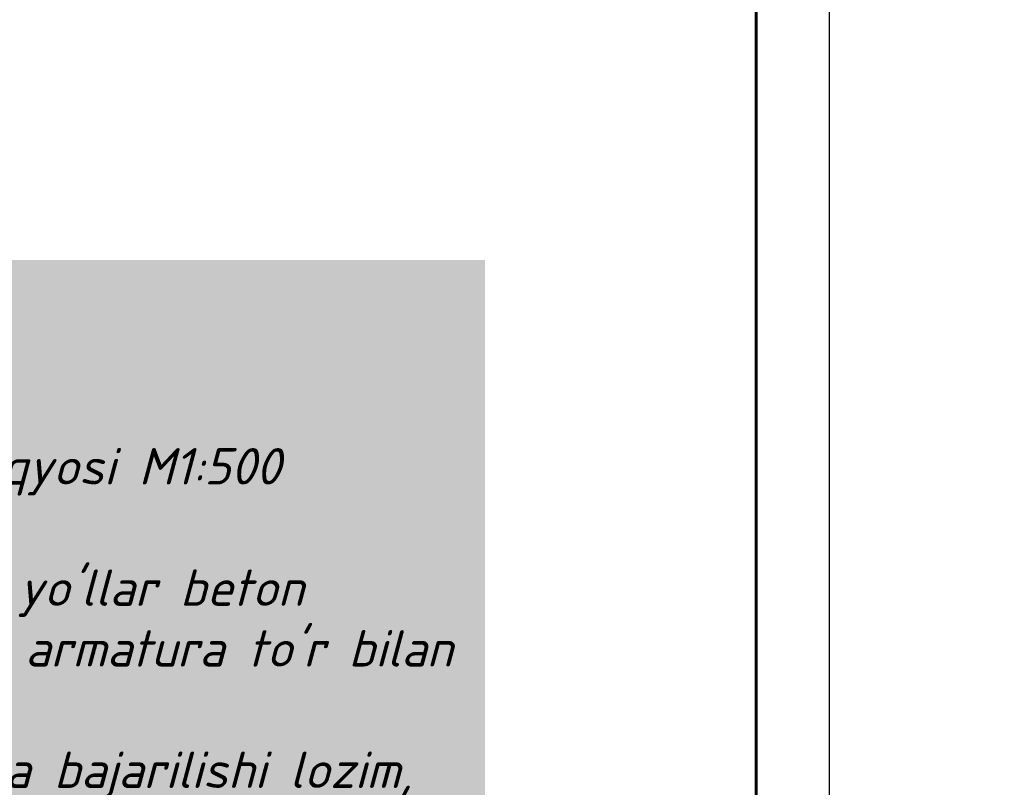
# Model space of a CAD drawing. Header units: inches. Extents: x 656 to 1264, y 0 to 424.
# Tile 13 of 15: x 1196 to 1264, y 61 to 113. Entities that reach past the tile are written whole.
import ezdxf

# ---------------------------------------------------------------- set-up
doc = ezdxf.new("R2010")
doc.units = ezdxf.units.IN
doc.header["$MEASUREMENT"] = 0
doc.styles.add('GOST_R', font='isocpeur.ttf', dxfattribs={"oblique": 15})

# ---------------------------------------------------------------- blocks, each defined once
blk = doc.blocks.new('*U26')
at = {"color": 0, "ltscale": 25}
blk.add_lwpolyline([(-59400, 42000), (0, 42000), (0, 0), (-59400, 0)], close=True, dxfattribs=at)
at = {"color": 0, "lineweight": 60, "ltscale": 25}
blk.add_lwpolyline([(-57400, 41500), (-500, 41500), (-500, 500), (-57400, 500)], close=True, dxfattribs=at)

msp = doc.modelspace()

# ---------------------------------------------------------------- block references
at = {"xscale": 0.01, "yscale": 0.01, "zscale": 0.01}
msp.add_blockref('*U26', (1251.843, -0.48), dxfattribs=at)

# ---------------------------------------------------------------- texts
at = {"color": 0, "insert": (1061.496, 75.648), "char_height": 2.5, "width": 165.46953, "attachment_point": 4, "style": 'GOST_R', "bg_fill": 1, "box_fill_scale": 1.5, "bg_fill_color": 7, "bg_fill_true_color": 16777215, "bg_fill_transparency": 0}
msp.add_mtext("\\A1;\\pi70.14121,l2.49965;{\\H1.4x;ESLATMA\\P\\pi80.23512;\\P\\pi0,l0;\\H0.71429x;1.^IHududni obodonlashtirish rejasi }miqyosi M1:500 topografik tasvir asosida ishlab chiqilgan.\\P2.^IObodonlashtirish loyihasida asosiy yo'llar beton qoplamali 10sm qalinlikda, xamda diametr 4mm katakligi 150x150mm bo'lgan kompozit armatura to'r bilan mustahkamlash ko'zda tutilgan.\\P3.^IYo'llarning nishabligi lotok tomonga bajarilishi lozim, ushbu varoqdagi sxemalarga qarang.", dxfattribs=at)

doc.saveas('drawing.dxf')
